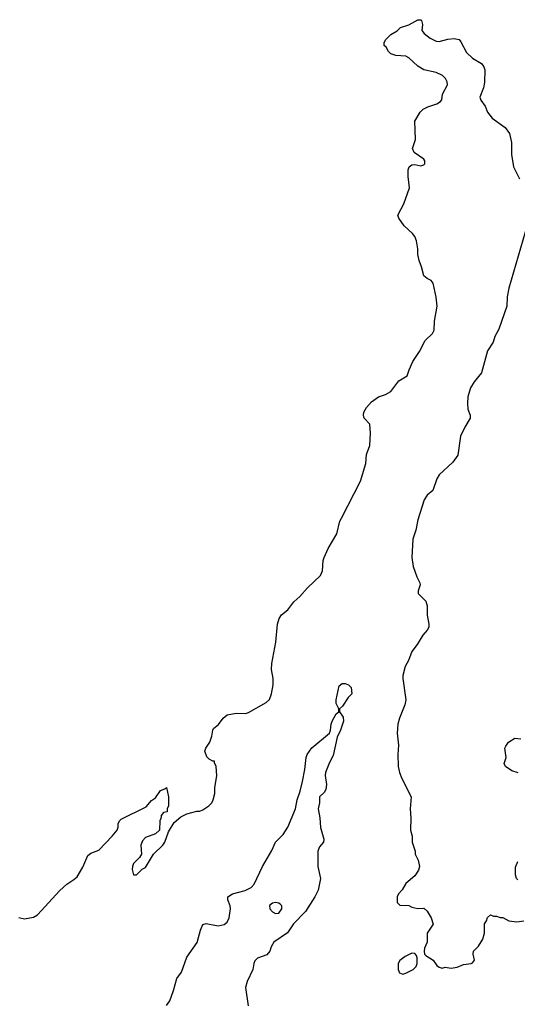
# Model space of a CAD drawing. Header units: inches. Extents: x 2106670 to 2322961, y 36024 to 224899.
# Tile 149 of 256: x 2274859 to 2278147, y 73180 to 79681. Entities that reach past the tile are written whole.
import ezdxf

# ---------------------------------------------------------------- set-up
doc = ezdxf.new("R2010")
doc.units = ezdxf.units.IN
doc.header["$MEASUREMENT"] = 0
doc.layers.add('C2077', color=7, linetype='Continuous')

msp = doc.modelspace()

# ---------------------------------------------------------------- linework, layer by layer
at = {"layer": 'C2077', "color": 5}
for points, elevation in [([(2274852.8, 73752.8), (2274890, 73744.9), (2274950, 73754), (2274977.2, 73770), (2275123.7, 73930), (2275170, 73973), (2275217.1, 74002.9), (2275238.3, 74021.7), (2275275.6, 74084.4), (2275310, 74162), (2275330, 74177.1), (2275381.5, 74198.5), (2275469.3, 74290.7), (2275502, 74330), (2275508.7, 74350), (2275508.8, 74371.1), (2275518, 74390), (2275530, 74402), (2275695.5, 74484.5), (2275730, 74524.7), (2275756.5, 74543.5), (2275790, 74592), (2275818, 74602), (2275830, 74612), (2275842, 74550), (2275842, 74490), (2275834, 74470), (2275834, 74450), (2275810, 74446), (2275792.7, 74427.3), (2275792.7, 74412.7), (2275784.7, 74390), (2275782, 74330), (2275755.3, 74304.7), (2275690, 74282), (2275670, 74258), (2275658.8, 74230), (2275664.7, 74170), (2275651.2, 74148.9), (2275612, 74110), (2275604.7, 74090), (2275602, 74070), (2275610, 74034), (2275630, 74034), (2275668.8, 74071.1), (2275690, 74082), (2275744, 74170), (2275805.2, 74230), (2275817.2, 74250), (2275842, 74318), (2275880.1, 74379.9), (2275922.9, 74417.1), (2275962.5, 74437.5), (2276030, 74456), (2276050, 74456), (2276070, 74464.7), (2276108, 74490), (2276128, 74510), (2276138, 74530), (2276148.4, 74571.6), (2276148.8, 74608.9), (2276162, 74690), (2276158, 74750), (2276146, 74774), (2276146, 74786), (2276134, 74786), (2276110, 74798), (2276094.6, 74814.6), (2276082, 74850), (2276089.1, 74870.9), (2276115.3, 74910), (2276128.7, 74950), (2276134, 74990), (2276140.2, 74999.8), (2276172.3, 75027.7), (2276204, 75070), (2276230, 75090.8), (2276290, 75102), (2276350, 75100.7), (2276370, 75106.8), (2276487.2, 75172.8), (2276510, 75191.3), (2276523.7, 75230), (2276534.5, 75290), (2276534.5, 75330), (2276521.6, 75390), (2276525.1, 75430), (2276551.8, 75570), (2276562, 75690), (2276574, 75726), (2276589.4, 75750.6), (2276630, 75784.7), (2276670, 75838), (2276710, 75871.3), (2276761.2, 75930), (2276846.6, 76010), (2276858.9, 76041.1), (2276863.5, 76110), (2276871.1, 76130), (2276898, 76190), (2276954.3, 76285.7), (2276975.1, 76370), (2276984.5, 76390), (2277110, 76634), (2277146.8, 76750), (2277150.9, 76810), (2277171.2, 76870), (2277176.9, 76950), (2277173.3, 77010), (2277135.1, 77050), (2277129.7, 77070), (2277133.5, 77090), (2277150, 77119.5), (2277182.6, 77157.4), (2277229.6, 77190), (2277274.8, 77205.2), (2277310, 77226.5), (2277363.8, 77296.2), (2277419.5, 77330), (2277431, 77370), (2277456.1, 77423.9), (2277499.7, 77490), (2277538.2, 77561.8), (2277586, 77610), (2277596.4, 77630), (2277600.4, 77690), (2277617.6, 77790), (2277610, 77848.7), (2277590, 77942), (2277578.3, 77958.3), (2277550, 77972.7), (2277529.3, 77990), (2277514.5, 78050), (2277498, 78090), (2277489.2, 78130), (2277488.8, 78168.9), (2277480.4, 78220.4), (2277468.7, 78250), (2277454, 78270), (2277399.7, 78319.7), (2277364, 78370), (2277358, 78390), (2277395.9, 78464.1), (2277434, 78570), (2277425.6, 78645.6), (2277426, 78690), (2277431.3, 78708.7), (2277450, 78722.4), (2277470, 78724.2), (2277510, 78717.1), (2277530, 78722.8), (2277534.5, 78730), (2277536.2, 78750), (2277530, 78759.3), (2277465.1, 78805.1), (2277454, 78830), (2277473.2, 78890), (2277469.4, 79010.6), (2277505.2, 79070), (2277524, 79090), (2277554.5, 79105.5), (2277614.9, 79125.1), (2277639.4, 79140.6), (2277647.8, 79152.2), (2277652.8, 79190), (2277684.5, 79250), (2277683.7, 79270), (2277672, 79292), (2277651.6, 79311.6), (2277610, 79331.8), (2277528.7, 79350), (2277490, 79373.2), (2277430, 79429.2), (2277410, 79439.3), (2277344.5, 79444.5), (2277310, 79455.3), (2277295.3, 79470), (2277280.4, 79500.4), (2277266, 79510), (2277268, 79530), (2277279, 79550), (2277310, 79582.8), (2277352, 79608), (2277375.3, 79630), (2277430, 79646.8), (2277490, 79680.7), (2277510, 79681), (2277514.6, 79674.6), (2277519.1, 79650), (2277516, 79610), (2277530.6, 79590.6), (2277570, 79558.8), (2277610, 79538.8), (2277630, 79536), (2277686.8, 79553.2), (2277730, 79556.3), (2277762, 79550), (2277774.4, 79534.4), (2277810, 79464.7), (2277850, 79426), (2277910, 79390.8), (2277926, 79370), (2277933, 79350), (2277930, 79266), (2277922.8, 79230), (2277898, 79170), (2277904.7, 79150), (2277934, 79110), (2277950.6, 79070.6), (2277981, 79030), (2278066, 78970), (2278094.8, 78930), (2278107.7, 78870), (2278107.7, 78790), (2278121.6, 78710), (2278160.5, 78630)], 40), ([(2278214.4, 78330), (2278090.7, 77909.3), (2278079.1, 77850), (2278077.3, 77790), (2278023.4, 77636.6), (2277999.1, 77590), (2277987.9, 77552.1), (2277950, 77495.3), (2277910.7, 77350), (2277860.4, 77290), (2277836.4, 77250), (2277820.3, 77190), (2277817.4, 77150), (2277819.5, 77110), (2277834.8, 77070), (2277836, 77050), (2277798.8, 76990), (2277771, 76930), (2277753.7, 76806.3), (2277721.4, 76758.6), (2277630, 76675.3), (2277614.8, 76650), (2277587.5, 76572.5), (2277550, 76541.2), (2277530.5, 76510), (2277490, 76379), (2277476.4, 76310), (2277455.5, 76250), (2277450.7, 76130), (2277459.1, 76070), (2277482, 76002), (2277503.6, 75963.6), (2277504.7, 75950), (2277491.3, 75910), (2277491.6, 75891.6), (2277542, 75842), (2277550.8, 75810.8), (2277550.6, 75750), (2277562.8, 75690), (2277562.8, 75670), (2277551, 75650), (2277522, 75618), (2277484.7, 75555.3), (2277450.8, 75510), (2277427.7, 75450), (2277406, 75410), (2277390.6, 75350), (2277390.6, 75330.6), (2277410.4, 75189.6), (2277403.4, 75156.6), (2277368.2, 75070), (2277358, 75030), (2277353.4, 74970), (2277362, 74890), (2277356.4, 74830), (2277359.5, 74750), (2277368.4, 74710), (2277383.8, 74670), (2277446, 74550), (2277439.1, 74470), (2277444, 74410), (2277441, 74330), (2277451, 74290), (2277451.3, 74250), (2277471.2, 74191.1), (2277472, 74170), (2277491.2, 74131.1), (2277501, 74090), (2277494, 74066), (2277470, 74028), (2277410, 73978), (2277385.4, 73934.6), (2277362, 73910), (2277352, 73890), (2277352.7, 73852.7), (2277370, 73834), (2277430, 73832), (2277450, 73822), (2277490, 73812), (2277530, 73814), (2277550, 73794), (2277578, 73750), (2277591.2, 73708.9), (2277551.2, 73648.9), (2277550.6, 73590), (2277532.4, 73550), (2277530.3, 73530), (2277534.4, 73510), (2277541.8, 73501.8), (2277590.2, 73470.2), (2277615.6, 73435.6), (2277630, 73424), (2277650, 73419.1), (2277670, 73424), (2277710, 73418.4), (2277750, 73424.9), (2277790, 73442), (2277842, 73450), (2277850, 73453.4), (2277862.9, 73470), (2277855.1, 73510), (2277857.2, 73530), (2277890, 73564), (2277918, 73610), (2277929.5, 73650), (2277929.6, 73710), (2277944, 73730), (2277950, 73752), (2277968.8, 73771.1), (2277990, 73762), (2278010, 73762), (2278032.7, 73752.7), (2278050, 73752), (2278091.6, 73731.6), (2278144, 73724), (2278190, 73730.8)], 40), ([(2275830, 73171.3), (2275850, 73202), (2275876, 73270), (2275897.2, 73350), (2275927.5, 73392.5), (2275963.6, 73490), (2276032.6, 73587.4), (2276053.5, 73670), (2276070, 73705.5), (2276090, 73712.4), (2276170, 73698.4), (2276210, 73707.2), (2276230, 73721.6), (2276242.4, 73750), (2276251.3, 73810), (2276249.6, 73830), (2276234, 73870), (2276235.1, 73890), (2276264, 73910), (2276348.2, 73931.8), (2276389, 73950), (2276407.7, 73972.3), (2276464.2, 74090), (2276524.2, 74195.8), (2276549.8, 74250.2), (2276599.3, 74300.7), (2276629.7, 74350), (2276682, 74470), (2276692, 74530), (2276712.9, 74587.1), (2276727.8, 74650), (2276743.6, 74730), (2276751.6, 74810), (2276758.7, 74830), (2276790, 74873), (2276905.2, 74970), (2276913.2, 74990), (2276916, 75030), (2276922.7, 75050), (2276950, 75098), (2276968, 75110), (2276968, 75130), (2276950, 75166), (2276949.6, 75189.6), (2276970, 75282), (2276990, 75298.8), (2277010, 75298.8), (2277032, 75290), (2277050, 75272), (2277054, 75230), (2277030, 75206), (2276991.2, 75148.9), (2276972, 75130), (2276972, 75110), (2276996.3, 75076.3), (2276999.1, 75050), (2276979.1, 74990), (2276956.4, 74943.6), (2276930, 74822), (2276904.7, 74775.3), (2276879.5, 74710), (2276876.4, 74690), (2276886.7, 74630), (2276882, 74598), (2276870, 74578), (2276840.7, 74550), (2276840.4, 74510), (2276830.5, 74470), (2276841.6, 74410), (2276846.6, 74346.6), (2276868.2, 74270), (2276866, 74250), (2276839.9, 74220.1), (2276828.8, 74190), (2276828.6, 74090), (2276847.2, 74010), (2276830, 73934), (2276808.2, 73890), (2276747.7, 73792.3), (2276667.7, 73710), (2276628.2, 73651.8), (2276538, 73590), (2276519.8, 73560.2), (2276511, 73530), (2276492.8, 73507.2), (2276430, 73484.5), (2276413.5, 73466.5), (2276406.4, 73450), (2276400.3, 73410), (2276362.8, 73330), (2276351.5, 73290), (2276367.6, 73170)], 20), ([(2278151.3, 74708.7), (2278110, 74722), (2278069, 74750), (2278059, 74770), (2278074, 74810), (2278065.1, 74870), (2278070, 74884.7), (2278089.3, 74910), (2278130, 74938), (2278170, 74932)], 40), ([(2278150, 74002), (2278142, 74010), (2278134.6, 74034.6), (2278134.6, 74085.4), (2278150, 74122)], 40)]:
    msp.add_lwpolyline(points, dxfattribs=dict(at, elevation=elevation))
for points, elevation in [([(2276550, 73850.8), (2276530, 73846.9), (2276510, 73831.8), (2276512, 73810), (2276530, 73790.4), (2276550, 73779.6), (2276570, 73782), (2276590.8, 73810), (2276591, 73830), (2276580.6, 73840.6), (2276570, 73848.2)], 20), ([(2277450, 73517.2), (2277405.2, 73494.8), (2277370.6, 73469.4), (2277358.8, 73450), (2277358.8, 73410), (2277367.5, 73387.5), (2277390, 73378.8), (2277410, 73384.9), (2277459, 73410), (2277478, 73430), (2277484.5, 73450), (2277486, 73486), (2277481.2, 73501.2), (2277470, 73515.3)], 40)]:
    msp.add_lwpolyline(points, close=True, dxfattribs=dict(at, elevation=elevation))

doc.saveas('drawing.dxf')
